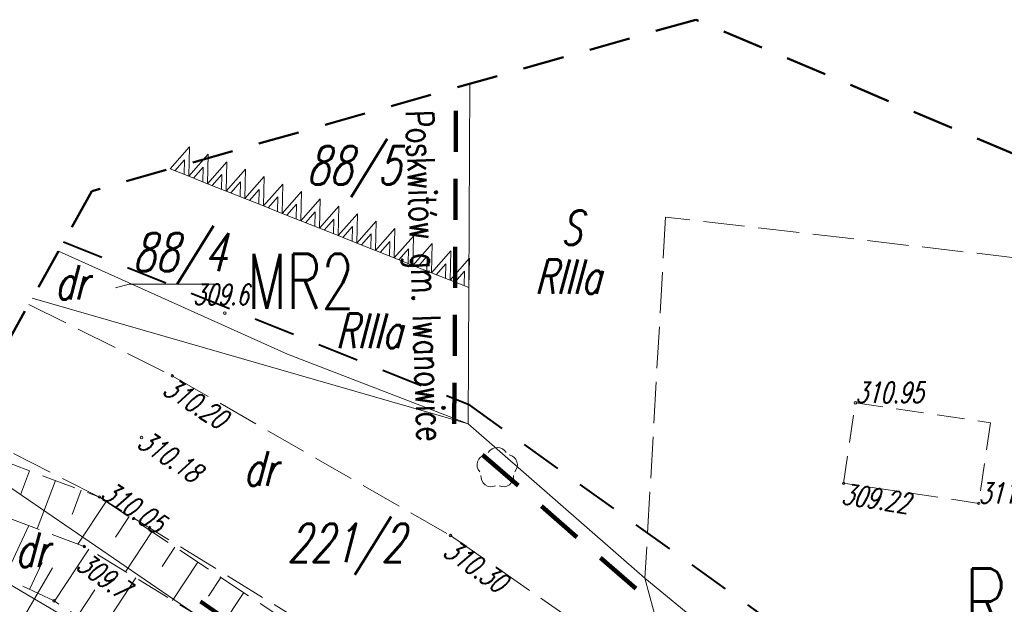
# Model space of a CAD drawing. Header units: metres. Extents: x 7429509 to 7429692, y 5564202 to 5564584.
# Tile 15 of 16: x 7429611 to 7429646, y 5564558 to 5564579. Entities that reach past the tile are written whole.
import ezdxf
from ezdxf.enums import TextEntityAlignment as Align

# ---------------------------------------------------------------- set-up
doc = ezdxf.new("R2010")
doc.units = ezdxf.units.M
doc.header["$MEASUREMENT"] = 0
for name, pattern in [('1', [0]), ('4', [2.5, 1.5, -1]), ('BUW', [1.5, 1, -0.5]), ('GDE', [0]), ('GUK', [2, 1.5, -0.5]), ('KOU', [2, 1.5, -0.5]), ('WSD', [1.75, 1.25, -0.5]), ('WSQ', [1.75, 1.25, -0.5])]:
    doc.linetypes.add(name, pattern=pattern)
doc.layers.get('0').update_dxf_attribs({"color": 250, "linetype": 'CONTINUOUS', "lineweight": 100})
for name, color, linetype, lineweight in [('EBTPO_L_0', 7, '4', 18), ('EDZPD_L_0', 3, 'GDE', 13), ('EDZTD_T_0', 3, 'CONTINUOUS', 18), ('EKLPK_L_0', 3, 'GUK', 18), ('EKLTK_T_0', 3, 'CONTINUOUS', 25), ('ESPPP_L_4', 7, 'CONTINUOUS', 35), ('MPZP_L_0', 4, '4', 40), ('MPZP_L_1', 214, 'CONTINUOUS', 9), ('MPZP_T_0', 4, 'CONTINUOUS', 20), ('RAMKA_T_0', 7, 'CONTINUOUS', 13), ('SDRPK_L_1', 7, 'KOU', 18), ('SZZPZ_T_0', 7, 'CONTINUOUS', 18), ('WUKOS_T_1', 7, 'CONTINUOUS', 9), ('WUKPS_L_2', 7, '1', 9), ('ZAKRES_L_0', 7, '4', 50)]:
    doc.layers.add(name, color=color, linetype=linetype, lineweight=lineweight)
doc.styles.get("Standard").update_dxf_attribs({"font": 'Simplex.SHX', "width": 0.75})

# ---------------------------------------------------------------- blocks, each defined once
blk = doc.blocks.new('DLN')
at = {"linetype": 'Continuous'}
for centre, start, end in [((0, 0.375), 30.1454, 149.8546), ((-0.357, 0.116), 102.1497, 221.8548), ((0.357, 0.116), 318.1452, 77.8503), ((-0.22, -0.303), 174.1535, 293.849), ((0.22, -0.303), 246.151, 5.8465)]:
    blk.add_arc(centre, 0.375, start, end, dxfattribs=at)
blk = doc.blocks.new('WSP')
at = {"linetype": 'Continuous'}
blk.add_circle((0, 0), 0.045, dxfattribs=at)

msp = doc.modelspace()

# ---------------------------------------------------------------- linework, layer by layer
at = {"layer": 'EBTPO_L_0', "linetype": 'BUW', "lineweight": 18}
for p, q in [((7429640.65, 5564562.44), (7429641.08, 5564565.36)), ((7429641.08, 5564565.36), (7429645.99, 5564564.64)), ((7429645.99, 5564564.64), (7429645.56, 5564561.71)), ((7429645.56, 5564561.71), (7429640.65, 5564562.44))]:
    msp.add_line(p, q, dxfattribs=at)
at = {"layer": 'EDZPD_L_0', "linetype": '1', "lineweight": 18}
for p, q in [((7429627.063, 5564576.95), (7429627, 5564564.6)), ((7429620.44, 5564567.13), (7429612.111, 5564570.868)), ((7429611.161, 5564569.163), (7429627, 5564564.6)), ((7429627, 5564564.6), (7429620.44, 5564567.13)), ((7429627, 5564564.6), (7429633.43, 5564558.99)), ((7429608.169, 5564563.789), (7429616.99, 5564557.74)), ((7429606.599, 5564560.969), (7429616.06, 5564555.4)), ((7429633.43, 5564558.99), (7429654.77, 5564541.45)), ((7429633.43, 5564558.99), (7429636.69, 5564546.89))]:
    msp.add_line(p, q, dxfattribs=at)
at = {"layer": 'EDZTD_T_0', "linetype": 'Continuous'}
for p, q in [((7429614.188, 5564569.544), (7429614.676, 5564569.676)), ((7429614.676, 5564569.676), (7429617.917, 5564569.676)), ((7429611.901, 5564559.368), (7429610.248, 5564556.546))]:
    msp.add_line(p, q, dxfattribs=at)
at = {"layer": 'EKLPK_L_0', "linetype": 'GUK'}
for p, q in [((7429634.18, 5564572.11), (7429633.43, 5564558.99)), ((7429656.917, 5564569.461), (7429634.18, 5564572.11))]:
    msp.add_line(p, q, dxfattribs=at)
at = {"layer": 'ESPPP_L_4', "lineweight": 100}
for p, q in [((7429626.55, 5564574.483), (7429626.558, 5564575.965)), ((7429626.538, 5564572.013), (7429626.545, 5564573.495)), ((7429626.525, 5564569.543), (7429626.533, 5564571.025)), ((7429626.513, 5564567.073), (7429626.52, 5564568.555)), ((7429626.5, 5564564.603), (7429626.508, 5564566.085)), ((7429628.815, 5564562.353), (7429627.529, 5564563.475)), ((7429630.958, 5564560.483), (7429629.672, 5564561.605)), ((7429633.101, 5564558.613), (7429631.815, 5564559.735)), ((7429617.276, 5564558.15), (7429618.57, 5564557.246))]:
    msp.add_line(p, q, dxfattribs=at)
at = {"layer": 'MPZP_L_0', "linetype": '4'}
for p, q in [((7429612.298, 5564571.206), (7429627.004, 5564565.307)), ((7429627.004, 5564565.307), (7429654.305, 5564545.722))]:
    msp.add_line(p, q, dxfattribs=at)
at = {"layer": 'MPZP_L_1', "linetype": '4'}
for p, q in [((7429616.877, 5564574.658), (7429616.173, 5564573.862)), ((7429616.851, 5564573.592), (7429616.877, 5564574.658)), ((7429617.555, 5564574.388), (7429616.851, 5564573.592)), ((7429617.529, 5564573.322), (7429617.555, 5564574.388)), ((7429616.692, 5564574.193), (7429616.344, 5564573.793)), ((7429616.679, 5564573.66), (7429616.692, 5564574.193)), ((7429618.233, 5564574.118), (7429617.529, 5564573.322)), ((7429618.207, 5564573.052), (7429618.233, 5564574.118)), ((7429616.851, 5564573.592), (7429616.173, 5564573.862)), ((7429617.37, 5564573.923), (7429617.023, 5564573.524)), ((7429617.357, 5564573.391), (7429617.37, 5564573.923)), ((7429618.049, 5564573.654), (7429617.701, 5564573.254)), ((7429618.036, 5564573.121), (7429618.049, 5564573.654)), ((7429618.912, 5564573.848), (7429618.207, 5564573.052)), ((7429618.886, 5564572.783), (7429618.912, 5564573.848)), ((7429617.529, 5564573.322), (7429616.851, 5564573.592)), ((7429618.207, 5564573.052), (7429617.529, 5564573.322)), ((7429618.727, 5564573.384), (7429618.379, 5564572.984)), ((7429618.714, 5564572.851), (7429618.727, 5564573.384)), ((7429619.59, 5564573.579), (7429618.886, 5564572.783)), ((7429619.564, 5564572.513), (7429619.59, 5564573.579)), ((7429620.268, 5564573.309), (7429619.564, 5564572.513)), ((7429620.242, 5564572.243), (7429620.268, 5564573.309)), ((7429618.886, 5564572.783), (7429618.207, 5564573.052)), ((7429619.405, 5564573.114), (7429619.058, 5564572.714)), ((7429619.392, 5564572.581), (7429619.405, 5564573.114)), ((7429620.947, 5564573.039), (7429620.242, 5564572.243)), ((7429620.921, 5564571.973), (7429620.947, 5564573.039)), ((7429619.564, 5564572.513), (7429618.886, 5564572.783)), ((7429620.083, 5564572.844), (7429619.736, 5564572.444)), ((7429620.07, 5564572.311), (7429620.083, 5564572.844)), ((7429620.762, 5564572.575), (7429620.414, 5564572.175)), ((7429620.749, 5564572.042), (7429620.762, 5564572.575)), ((7429621.625, 5564572.769), (7429620.921, 5564571.973)), ((7429621.599, 5564571.703), (7429621.625, 5564572.769)), ((7429620.242, 5564572.243), (7429619.564, 5564572.513)), ((7429620.921, 5564571.973), (7429620.242, 5564572.243)), ((7429621.44, 5564572.305), (7429621.092, 5564571.905)), ((7429621.427, 5564571.772), (7429621.44, 5564572.305)), ((7429622.303, 5564572.5), (7429621.599, 5564571.703)), ((7429622.277, 5564571.434), (7429622.303, 5564572.5)), ((7429622.981, 5564572.23), (7429622.277, 5564571.434)), ((7429622.955, 5564571.164), (7429622.981, 5564572.23)), ((7429621.599, 5564571.703), (7429620.921, 5564571.973)), ((7429622.118, 5564572.035), (7429621.771, 5564571.635)), ((7429622.105, 5564571.502), (7429622.118, 5564572.035)), ((7429623.66, 5564571.96), (7429622.955, 5564571.164)), ((7429623.634, 5564570.894), (7429623.66, 5564571.96)), ((7429622.277, 5564571.434), (7429621.599, 5564571.703)), ((7429622.797, 5564571.765), (7429622.449, 5564571.365)), ((7429622.784, 5564571.232), (7429622.797, 5564571.765)), ((7429623.475, 5564571.495), (7429623.127, 5564571.096)), ((7429623.462, 5564570.962), (7429623.475, 5564571.495)), ((7429624.338, 5564571.69), (7429623.634, 5564570.894)), ((7429624.312, 5564570.624), (7429624.338, 5564571.69)), ((7429622.955, 5564571.164), (7429622.277, 5564571.434)), ((7429623.634, 5564570.894), (7429622.955, 5564571.164)), ((7429624.153, 5564571.226), (7429623.806, 5564570.826)), ((7429624.14, 5564570.693), (7429624.153, 5564571.226)), ((7429625.016, 5564571.42), (7429624.312, 5564570.624)), ((7429624.99, 5564570.354), (7429625.016, 5564571.42)), ((7429625.695, 5564571.151), (7429624.99, 5564570.354)), ((7429625.669, 5564570.085), (7429625.695, 5564571.151)), ((7429624.312, 5564570.624), (7429623.634, 5564570.894)), ((7429624.831, 5564570.956), (7429624.484, 5564570.556)), ((7429624.818, 5564570.423), (7429624.831, 5564570.956)), ((7429626.373, 5564570.881), (7429625.669, 5564570.085)), ((7429626.347, 5564569.815), (7429626.373, 5564570.881)), ((7429624.99, 5564570.354), (7429624.312, 5564570.624)), ((7429625.51, 5564570.686), (7429625.162, 5564570.286)), ((7429625.497, 5564570.153), (7429625.51, 5564570.686)), ((7429626.188, 5564570.416), (7429625.84, 5564570.016)), ((7429626.175, 5564569.883), (7429626.188, 5564570.416)), ((7429627.051, 5564570.611), (7429626.347, 5564569.815)), ((7429627.025, 5564569.545), (7429627.051, 5564570.611)), ((7429625.669, 5564570.085), (7429624.99, 5564570.354)), ((7429626.347, 5564569.815), (7429625.669, 5564570.085)), ((7429626.866, 5564570.146), (7429626.519, 5564569.747)), ((7429626.853, 5564569.613), (7429626.866, 5564570.146)), ((7429627.025, 5564569.545), (7429626.347, 5564569.815))]:
    msp.add_line(p, q, dxfattribs=at)
at = {"layer": 'SDRPK_L_1', "linetype": 'KOU'}
for p, q in [((7429611.033, 5564568.932), (7429616.25, 5564566.34)), ((7429616.25, 5564566.34), (7429626.36, 5564560.54)), ((7429613.6, 5564561.94), (7429608.557, 5564564.486)), ((7429622.94, 5564556.2), (7429613.6, 5564561.94)), ((7429626.36, 5564560.54), (7429638.7, 5564552))]:
    msp.add_line(p, q, dxfattribs=at)
at = {"layer": 'WUKPS_L_2', "linetype": 'WSQ'}
for p, q in [((7429608.255, 5564563.943), (7429613.6, 5564561.94)), ((7429613.6, 5564561.94), (7429622.68, 5564555.93)), ((7429611.95, 5564558.17), (7429606.46, 5564560.719)), ((7429620.89, 5564552.27), (7429611.95, 5564558.17))]:
    msp.add_line(p, q, dxfattribs=at)
at = {"layer": 'WUKPS_L_2', "linetype": '1'}
for p, q in [((7429611.064, 5564562.89), (7429610.736, 5564562.015)), ((7429612, 5564562.539), (7429611.343, 5564560.786)), ((7429612.937, 5564562.189), (7429612.608, 5564561.31)), ((7429613.843, 5564561.779), (7429612.817, 5564560.228)), ((7429614.677, 5564561.227), (7429614.187, 5564560.487)), ((7429610.155, 5564559.003), (7429611.036, 5564560.902)), ((7429615.511, 5564560.675), (7429614.552, 5564559.226)), ((7429611.968, 5564558.158), (7429613.211, 5564560.042)), ((7429616.345, 5564560.123), (7429615.876, 5564559.414)), ((7429611.062, 5564558.582), (7429611.518, 5564559.565)), ((7429617.179, 5564559.571), (7429616.262, 5564558.185)), ((7429613.637, 5564557.057), (7429614.92, 5564559.002)), ((7429618.013, 5564559.019), (7429617.565, 5564558.342)), ((7429612.802, 5564557.608), (7429613.434, 5564558.565)), ((7429618.847, 5564558.467), (7429617.971, 5564557.145))]:
    msp.add_line(p, q, dxfattribs=at)
at = {"layer": 'WUKPS_L_2', "linetype": 'WSD'}
for p, q in [((7429613.05, 5564560.14), (7429607.34, 5564562.3)), ((7429622.07, 5564554.65), (7429613.05, 5564560.14))]:
    msp.add_line(p, q, dxfattribs=at)
at = {"layer": 'ZAKRES_L_0', "linetype": '4'}
for p, q in [((7429635.273, 5564579.278), (7429613.328, 5564573.055)), ((7429656.104, 5564570.5), (7429635.273, 5564579.278)), ((7429613.328, 5564573.055), (7429603.334, 5564555.106))]:
    msp.add_line(p, q, dxfattribs=at)

# ---------------------------------------------------------------- block references
at = {"layer": 'SZZPZ_T_0'}
msp.add_blockref('DLN', (7429628.06, 5564562.99), dxfattribs=at)
at = {"layer": 'WUKOS_T_1'}
for p in [(7429618.16, 5564568.62), (7429616.25, 5564566.34), (7429641.08, 5564565.36), (7429615.13, 5564564.1), (7429640.65, 5564562.44), (7429613.6, 5564561.94), (7429645.56, 5564561.71), (7429626.36, 5564560.54), (7429613.05, 5564560.14), (7429611.95, 5564558.17)]:
    msp.add_blockref('WSP', p, dxfattribs=at)

# ---------------------------------------------------------------- texts
at = {"layer": 'EDZTD_T_0', "oblique": 15, "width": 0.7}
for s, p in [('88/5', (7429621.121, 5564574.681)), ('221/2', (7429620.427, 5564560.968))]:
    msp.add_text(s, height=1.3889, dxfattribs=at).set_placement(p, align=Align.TOP_LEFT)
msp.add_text('88/4', height=1.3889, dxfattribs=at).set_placement((7429614.8, 5564570.139))
at = {"layer": 'EKLTK_T_0', "oblique": 15, "width": 0.7}
for s, p in [('S', (7429630.364, 5564571.097)), ('dr', (7429611.973, 5564569.113)), ('dr', (7429618.836, 5564562.351)), ('dr', (7429610.539, 5564559.397))]:
    msp.add_text(s, height=1.25, dxfattribs=at).set_placement(p)
for p in [(7429629.421, 5564570.573), (7429622.186, 5564568.602)]:
    msp.add_text('RIIIa', height=1.25, dxfattribs=at).set_placement(p, align=Align.TOP_LEFT)
at = {"layer": 'MPZP_T_0', "width": 0.7}
for s, height, p in [('MR2', 2, (7429618.967, 5564570.77)), ('R1', 2.5, (7429645.02, 5564559.341))]:
    msp.add_text(s, height=height, dxfattribs=at).set_placement(p, align=Align.TOP_LEFT)
at = {"layer": 'RAMKA_T_0', "width": 0.7}
msp.add_text('Poskwitów gm. Iwanowice', height=1, rotation=272.0064, dxfattribs=at).set_placement((7429625.729, 5564576.006), align=Align.TOP_LEFT)
at = {"layer": 'WUKOS_T_1', "oblique": 15, "width": 0.7}
for s, p in [('309.6', (7429617.005, 5564568.924)), ('310.95', (7429641.08, 5564565.36)), ('311.03', (7429645.56, 5564561.71))]:
    msp.add_text(s, height=0.75, dxfattribs=at).set_placement(p)
for s, rotation, p in [('310.20', 327.431, (7429616.25, 5564566.34)), ('309.22', 351.543, (7429640.65, 5564562.44)), ('310.30', 325.083, (7429626.47, 5564560.46))]:
    msp.add_text(s, height=0.75, rotation=rotation, dxfattribs=at).set_placement(p, align=Align.TOP_LEFT)
msp.add_text('310.18', height=0.75, rotation=326.608, dxfattribs=at).set_placement((7429615.13, 5564564.1), align=Align.MIDDLE_LEFT)
for s, rotation, p in [('310.05', 326.495, (7429613.6, 5564561.94)), ('309.7', 324.903, (7429612.707, 5564559.353))]:
    msp.add_text(s, height=0.75, rotation=rotation, dxfattribs=at).set_placement(p)

doc.saveas('drawing.dxf')
